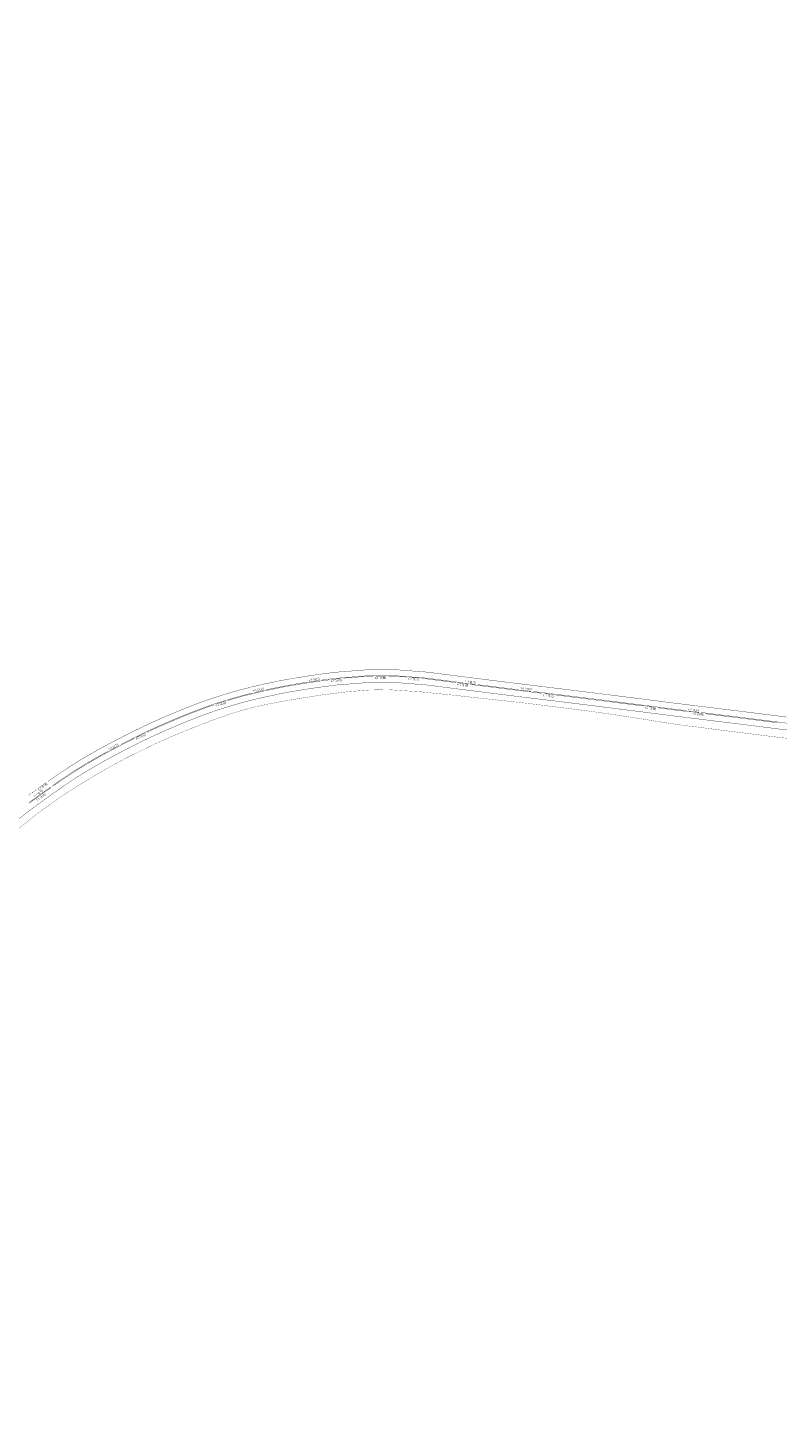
# Model space of a CAD drawing. Extents: x 117783 to 130571, y 447689 to 453929.
# Tile 16 of 22: x 125777 to 126138, y 451229 to 451902. Entities that reach past the tile are written whole.
import ezdxf

# ---------------------------------------------------------------- set-up
doc = ezdxf.new("R2010")
doc.units = 0
doc.header["$LTSCALE"] = 4
doc.header["$MEASUREMENT"] = 0
for name, pattern in [('030270', [0.75, 0.0675, -0.6825]), ('11', [0.5, 0.25, -0.25]), ('33', [1.5, 0.75, -0.75])]:
    doc.linetypes.add(name, pattern=pattern)
for name, color, linetype in [('TM-ASS-T_03-27_10', 7, '030270'), ('TM-L_1-1_15', 7, '11'), ('TM-L_3-3_15', 7, '33'), ('TM-L_C_15', 7, 'CONTINUOUS'), ('TM-SYMBOOL', 7, 'CONTINUOUS'), ('TM-T025TEKST', 7, 'CONTINUOUS')]:
    doc.layers.add(name, color=color, linetype=linetype)
doc.styles.add('ISO', font='ISO')

# ---------------------------------------------------------------- blocks, each defined once
blk = doc.blocks.new('dht')
at = {"layer": 'TM-SYMBOOL'}
blk.add_hatch(color=256, dxfattribs=at).paths.add_polyline_path([(0, 0), (0, 0.5), (0.47, 0.25)])

msp = doc.modelspace()

# ---------------------------------------------------------------- linework, layer by layer
at = {"layer": 'TM-ASS-T_03-27_10', "const_width": 0.1, "flags": 128}
msp.add_lwpolyline([(127565.86, 451748.71), (127565.05, 451748.3), (127533.46, 451734.07), (127525.96, 451730.83), (127509.88, 451724.49), (127498.12, 451720.25, 0.005461), (127472.46, 451711.3), (127452.72, 451704.53), (127444.02, 451701.64), (127435.28, 451698.85), (127418.78, 451694.14, 0.008232), (127409.88, 451691.4), (127388.13, 451683.88), (127374.49, 451679.28), (127359.98, 451674.46), (127352.47, 451672.1), (127328.8, 451665.26), (127316.91, 451661.98), (127303.91, 451658.54, -0.003491), (127278.77, 451652.45), (127234.41, 451642.82), (127223.02, 451640.31), (127200.06, 451634.97), (127186.74, 451631.06), (127169.71, 451624.17, 0.004913), (127140.48, 451610.14), (127123.64, 451603.61), (127109.52, 451599.44), (127095.57, 451596.31), (127079.68, 451593.36), (127075.5, 451592.54), (127061.88, 451590.04), (127038.88, 451586.89), (127033.27, 451586.03), (127029.31, 451585.19, -0.005654), (127019.05, 451582.67), (127013.2, 451581.4, -0.003341), (126987.71, 451576.57, 0.005886), (126979.39, 451575.22), (126967.07, 451573.42), (126950.78, 451571.44), (126929.39, 451569.18, 0.002525), (126909.78, 451567.41), (126898.54, 451566.27), (126876.8, 451564.26, 0.003076), (126858.28, 451562.74), (126824.91, 451559.79), (126813.68, 451558.68), (126801.1, 451557.22, 0.006413), (126786.57, 451554.8, -0.011064), (126780.04, 451553.93), (126771.3, 451553.27), (126767.78, 451552.89), (126764.24, 451552.66), (126758.32, 451552.45), (126750.38, 451552.53), (126743.61, 451552.42), (126740.87, 451552.3), (126735.71, 451551.87, -0.001405), (126689.14, 451547.63), (126684.39, 451547.29), (126668.41, 451547), (126652.13, 451547.89), (126643.49, 451548.8), (126626.44, 451550.98), (126611.11, 451552.78, 0.002066), (126579.05, 451556.88), (126564.04, 451558.65), (126558.49, 451559.24), (126537.53, 451560.9), (126521.09, 451561.72), (126514.84, 451561.91, 0.002111), (126467.09, 451562.39), (126457.39, 451562.58), (126447.76, 451562.59), (126431.67, 451562.38), (126423.05, 451562), (126410.13, 451561.22, 0.006133), (126401.33, 451560.52), (126394.56, 451559.75), (126376.9, 451557.44), (126364.95, 451555.65, 0.002338), (126343.71, 451551.92, -0.00366), (126329.28, 451549.21, -0.005197), (126314.06, 451546.63), (126302.57, 451545.09), (126289.22, 451544.31), (126276.21, 451544.4), (126269.57, 451544.73, -0.008745), (126260.9, 451545.65), (126231.83, 451549.25), (126226.57, 451549.99), (126223.63, 451550.29), (126215.65, 451550.93), (126215.59, 451550.9, 0.008647), (126206.97, 451551.1), (126203.19, 451551.22), (126197.09, 451551.7), (126181.96, 451553.47), (126171.07, 451555.44, 0.004216), (126156.17, 451558.49), (126152.58, 451559.07), (126148.97, 451559.55), (126132.01, 451561.59), (126112.38, 451564.05), (126098.51, 451565.87), (126094.35, 451566.35), (126088.8, 451567.1), (126083.37, 451567.91, 0.002678), (126059.76, 451571.64), (126045.72, 451573.61), (126017.62, 451577.16), (125980.46, 451581.25), (125965.56, 451582.76), (125950.01, 451583.81), (125940.87, 451583.6), (125930.93, 451582.82), (125918.25, 451581.25), (125905.9, 451579.29, 0.004829), (125892.9, 451576.96, 0.013292), (125884.22, 451574.99, 0.013292), (125875.65, 451572.56, 0.00678), (125865.18, 451568.94), (125853.33, 451564.27), (125850.53, 451563.13, 0.010182), (125838.26, 451557.77), (125835.76, 451556.59), (125824.85, 451551.23), (125817.15, 451547.14, 0.014132), (125794.61, 451533.52), (125792.54, 451532.1), (125785.48, 451527.1, 0.012098), (125779.91, 451522.93, 0.003668), (125767.59, 451512.88), (125763.84, 451509.7), (125752.07, 451499.47), (125746.92, 451495.11), (125728.5, 451478.5), (125720.89, 451471.7), (125695.03, 451448.29), (125689.2, 451442.93), (125686.36, 451440.16), (125676.67, 451429.96), (125675.76, 451428.94), (125671.91, 451425.21), (125666.93, 451420.53), (125665.28, 451419.06), (125660.03, 451414.69), (125655.31, 451410.93), (125649.27, 451406.31), (125645.01, 451402.89), (125641.05, 451399.43), (125627.83, 451387.26, -0.00768), (125613.31, 451374.62), (125605.9, 451368.46), (125601.66, 451365.08, -0.008868), (125592.99, 451358.53), (125583.58, 451351.85, -0.008689), (125573.43, 451345.06, -0.018038), (125556.95, 451335.11, -0.00908), (125543.27, 451327.65), (125521.38, 451316.53), (125505.69, 451308.43), (125455.84, 451283.14), (125451.74, 451280.93, 0.013303), (125444.28, 451276.39, 0.012318), (125433.47, 451268.97), (125432.03, 451267.82), (125428.78, 451265.03), (125421.08, 451258.58), (125404.57, 451242.28), (125403.7, 451240.99, 0.055363), (125401.7, 451236.8), (125399.96, 451228.87)], format="xyb", dxfattribs=at)
at = {"layer": 'TM-L_1-1_15', "const_width": 0.15, "flags": 128}
for points in [[(125917.21, 451588.25, 0.003159), (125912.27, 451587.54)], [(125927.59, 451589.19, 0.002914), (125925.44, 451588.95, 0.001792), (125922.62, 451588.61, 0.001792)], [(125949.06, 451590.22, 0.006729), (125944.06, 451590.2)], [(125965.15, 451589.35, 0.006729), (125960.17, 451589.77, 0.006729)], [(125890.49, 451583.5, 0.004308), (125885.62, 451582.37)], [(125988.68, 451586.41, -0.000174), (125983.72, 451587.04, -0.000174)], [(125992.25, 451586.31, -0.000174), (125987.29, 451586.94)], [(126018.89, 451583.01, -0.000174), (126013.93, 451583.62)], [(126030.07, 451581.31, 0.000429), (126025.11, 451581.91, 0.000429)], [(125871.99, 451578.27, 0.005079), (125867.23, 451576.74)], [(126078.91, 451575.18, 0.000482), (126073.95, 451575.81, 0.000482)], [(126099.61, 451572.94, 0.000367), (126094.64, 451573.55, 0.000367)], [(126101.75, 451572.32, 0.000367), (126096.79, 451572.94)], [(125833.4, 451562.93, 0.004412), (125828.9, 451560.74)], [(125820.76, 451556.96, 0.002213), (125816.34, 451554.63)], [(125787.95, 451537.05, 0.003738), (125779.73, 451531.15, 0.002261), (125777.41, 451529.44, 0.002258)], [(125788.15, 451536.77, 0.003738), (125779.94, 451530.87, 0.002261), (125777.62, 451529.15)], [(125785.83, 451539.1, 0.001839), (125781.76, 451536.2)]]:
    msp.add_lwpolyline(points, format="xyb", dxfattribs=at)
at = {"layer": 'TM-L_3-3_15', "const_width": 0.15, "flags": 128}
msp.add_lwpolyline([(127774.5, 451901.82), (127770.73, 451901.33), (127761.61, 451899.9), (127756.75, 451898.82), (127744.16, 451895.43), (127735.54, 451892.84), (127730.68, 451891.22), (127725.33, 451889.14), (127715.53, 451884.71), (127705.93, 451879.93), (127702.09, 451877.88), (127695.04, 451873.68), (127685.27, 451867.16, 0.020379), (127662.92, 451850.53), (127658.97, 451847.34, 0.002123), (127654.82, 451843.9, 0.008187), (127652.37, 451841.67, -0.002627), (127646.31, 451835.89, 0.000367), (127624.5, 451814.93), (127599.71, 451791.04, -0.008528), (127592.18, 451784.6, -0.005257), (127585.39, 451779.14, 0.000731), (127579.45, 451774.49), (127577.46, 451773.03, 0.000978), (127569.15, 451767.39, -0.008174), (127562.63, 451763.14, 0.001357), (127550.76, 451755.86, -0.004729), (127546.63, 451753.39, -0.009638), (127539.86, 451749.68, -0.004642), (127525.44, 451742.51, -0.005225), (127519, 451739.55, -0.021768), (127482, 451726.09), (127471.75, 451722.66, 0.004036), (127435.19, 451710.19, -0.000248), (127382.75, 451692.15, -0.001658), (127370.76, 451688.1, -0.004972), (127344.44, 451679.69, -0.008837), (127314.87, 451671.38, -0.01307), (127264.27, 451659.12, -0.000054), (127245.8, 451655.11, -0.000012), (127235.01, 451652.68, 0.006693), (127198.1, 451644.07, 0.021424), (127182.53, 451639.51, 0.009075), (127170.31, 451634.9, 0.010132), (127165.77, 451632.98, -0.005987), (127134.49, 451618.52, -0.036292), (127107.45, 451609.22, -0.00124), (127093.95, 451606.22, -0.007693), (127084.06, 451604.23, 0.000312), (127048.75, 451597.63), (127041.05, 451596.23, 0.002406), (127028.96, 451593.96, 0.005081), (127008.54, 451590, 0.002476), (126990.98, 451587.11, -0.006986), (126971, 451584.17, -0.001628), (126954.57, 451582.02, -0.012476), (126929.83, 451579.42), (126914.35, 451578.05, 0.001121), (126884.26, 451575.41, 0.000189), (126868.73, 451574, 0.000101), (126857.43, 451572.98, -0.000091), (126840.62, 451571.45, -0.000578), (126822.66, 451569.81, 0.002523), (126805.77, 451568.36, 0.000588), (126785.71, 451566.52, -0.000683), (126769.27, 451565.04, -0.000506), (126753.63, 451563.67, 0.001572), (126741.59, 451562.6, -0.000204), (126716.18, 451560.3, -0.005175), (126691, 451558.07, -0.012424), (126681.4, 451557.41, -0.033589), (126655.91, 451557.62, -0.017019), (126637.87, 451559.52, -0.007877), (126611.01, 451562.95, 0.00916), (126595.63, 451564.94, -0.001409), (126574.21, 451567.64, 0.00568), (126565.9, 451568.6, 0.00276), (126552.21, 451569.98, 0.015186), (126524.41, 451571.59, -0.003445), (126504.05, 451572.14, 0.002503), (126486.62, 451572.45, -0.001644), (126468.81, 451572.71, 0.001881), (126455.2, 451572.8, 0.015552), (126422.68, 451572.22, 0.005682), (126409.63, 451571.44, 0.001328), (126398.58, 451570.43, 0.008502), (126385.76, 451568.89, 0.012178), (126363.16, 451565.5, 0.001748), (126325.33, 451558.65, -0.076065), (126265.16, 451555.52, -0.004836), (126234.5, 451559.17, 0.000181), (126222.66, 451560.62, -0.000284), (126174.48, 451566.53), (126154.6, 451568.99, -0.000723), (126147.87, 451569.85, 0.000014), (126133.31, 451571.68, 0.000013), (126116.42, 451573.8, -0.002906), (126103.8, 451575.34, 0.001294), (126086.28, 451577.49, 0.002151), (126064.1, 451580.33, 0.00071), (126045.12, 451582.71, 0.001996), (126022, 451585.55, -0.001872), (125968.75, 451592.24, 0.057986), (125925.06, 451592.18, 0.013398), (125903.92, 451589.12, 0.010524), (125896.03, 451587.64, 0.014709), (125879.23, 451583.75, 0.019767), (125860.43, 451577.84, 0.013179), (125844.56, 451571.49, 0.017546), (125826.3, 451563.07, 0.007701), (125810.81, 451554.95, 0.026208), (125790.49, 451542.38, 0.001729), (125786.64, 451539.68, 0.001729)], format="xyb", dxfattribs=at)
at = {"layer": 'TM-L_3-3_15', "flags": 128}
msp.add_lwpolyline([(125633.1, 451397.32, 0.15, 0.15, 0), (125634.24, 451398.33, 0.15, 0.15, 0), (125658.46, 451420.15, 0.15, 0.15, 0.000019), (125672.91, 451433.19, 0.15, 0.15, 0), (125676.01, 451436, 0.15, 0.15, 0), (125687.97, 451446.98, 0.15, 0.15, 0), (125691.67, 451450.34, 0.15, 0.15, 0), (125698.39, 451456.4, 0.15, 0.15, 0), (125705.09, 451462.41, 0.15, 0.15, 0), (125709.91, 451466.73, 0.15, 0.15, 0), (125715.5, 451471.79, 0.15, 0.15, 0), (125721.97, 451477.68, 0.15, 0.15, 0), (125727.97, 451483.15, 0.15, 0.15, -0.001449), (125739.97, 451493.84, 0.15, 0.15, -0.000002), (125749.78, 451502.51, 0.15, 0.15, -0.008544), (125760.91, 451512.11, 0.15, 0.15, -0.004252), (125772.48, 451521.56, 0.15, 0.15, -0.009125), (125781.65, 451528.52, 0.15, 0.15, -0.005632), (125794, 451537.33, 0.15, 0.15, -0.026191), (125813.76, 451549.55, 0.15, 0.15, -0.007697), (125829.07, 451557.58, 0.15, 0.15, -0.017573), (125846.97, 451565.83, 0.15, 0.15, -0.013179), (125862.54, 451572.06, 0.15, 0.15, -0.019709), (125880.82, 451577.81, 0.15, 0.15, -0.014711), (125897.27, 451581.61, 0.15, 0.15, -0.010584), (125904.94, 451583.06, 0.15, 0.15, -0.013409), (125925.77, 451586.07, 0.15, 0.15, -0.057926), (125968.01, 451586.13, 0.15, 0.15, 0.00187), (126021.27, 451579.44, 0.15, 0.15, -0.001997), (126044.36, 451576.61, 0.15, 0.15, -0.000711), (126063.33, 451574.22, 0.15, 0.15, -0.002156), (126085.51, 451571.39, 0.15, 0.15, -0.001296), (126103.02, 451569.24, 0.15, 0.15, 0.002898), (126115.68, 451567.69, 0.15, 0.15, -0.000013), (126132.54, 451565.57, 0.15, 0.15, -0.000014), (126147.09, 451563.75, 0.15, 0.15, 0.000467), (126153.84, 451562.88, 0.15, 0.15, 0), (126173.73, 451560.43, 0.15, 0.15, 0.000284), (126221.91, 451554.52, 0.15, 0.15, -0.000181), (126233.73, 451553.07, 0.15, 0.15, 0.004838), (126264.52, 451549.4, 0.15, 0.15, 0.076019), (126326.51, 451552.61, 0.15, 0.15, -0.001745), (126364.22, 451559.44, 0.15, 0.15, -0.012193), (126386.56, 451562.8, 0.15, 0.15, -0.008509), (126399.18, 451564.31, 0.15, 0.15, -0.00122), (126410.07, 451565.31, 0.15, 0.15, -0.005682), (126422.98, 451566.08, 0.15, 0.15, -0.015568), (126455.15, 451566.65, 0.15, 0.15, -0.001866), (126468.7, 451566.56, 0.15, 0.15, 0.001644), (126486.55, 451566.3, 0.15, 0.15, -0.002498), (126503.87, 451566, 0.15, 0.15, 0.003435), (126524.27, 451565.44, 0.15, 0.15, -0.015163), (126551.65, 451563.86, 0.15, 0.15, -0.002757), (126565.26, 451562.49, 0.15, 0.15, -0.005681), (126573.43, 451561.54, 0.15, 0.15, 0.001412), (126594.91, 451558.83, 0.15, 0.15, -0.00919), (126610.12, 451556.86, 0.15, 0.15, 0.007856), (126637.1, 451553.42, 0.15, 0.15, 0.016928), (126655.46, 451551.49, 0.15, 0.15, 0.033513), (126681.71, 451551.27, 0.15, 0.15, 0.012306), (126691.53, 451551.94, 0.15, 0.15, 0.00516), (126716.76, 451554.18, 0.15, 0.15, 0.000204), (126742.15, 451556.48, 0.15, 0.15, -0.001601), (126754.16, 451557.54, 0.15, 0.15, 0.000506), (126769.81, 451558.91, 0.15, 0.15, 0.000684), (126786.27, 451560.39, 0.15, 0.15, -0.000588), (126806.32, 451562.24, 0.15, 0.15, -0.002527), (126823.18, 451563.68, 0.15, 0.15, 0.000578), (126841.18, 451565.33, 0.15, 0.15, 0.000118), (126857.97, 451566.85, 0.15, 0.15, -0.000096), (126869.27, 451567.88, 0.15, 0.15, 0.003003), (126884.82, 451569.33, 0.15, 0.15, -0.001121), (126914.88, 451571.97, 0.15, 0.15, 0), (126930.34, 451573.34, 0.15, 0.15, 0.012459), (126955.35, 451575.97, 0.15, 0.15, 0.001627), (126971.8, 451578.13, 0.15, 0.15, 0.006993), (126991.98, 451581.1, 0.15, 0.15, -0.002498), (127009.63, 451584, 0.15, 0.15, -0.00512), (127030.09, 451587.97, 0.15, 0.15, -0.002411), (127042.15, 451590.23, 0.15, 0.15, 0), (127049.86, 451591.63, 0.15, 0.15, -0.000312), (127085.17, 451598.23, 0.15, 0.15, 0.007696), (127095.26, 451600.26, 0.15, 0.15, 0.001396), (127108.9, 451603.3, 0.15, 0.15, 0.036572), (127136.94, 451612.93, 0.15, 0.15, 0.005983), (127168.33, 451627.44, 0.15, 0.15, -0.009971), (127172.57, 451629.23, 0.15, 0.15, -0.009043), (127184.54, 451633.75, 0.15, 0.15, -0.021363), (127199.56, 451638.15, 0.15, 0.15, -0.006696), (127236.34, 451646.73, 0.15, 0.15, 0.000012), (127247.12, 451649.16, 0.15, 0.15, 0.000054), (127265.56, 451653.16, 0.15, 0.15, 0.013062), (127316.44, 451665.48, 0.15, 0.15, 0.008837), (127346.22, 451673.86, 0.15, 0.15, 0.004978), (127372.69, 451682.31, 0.15, 0.15, 0.00166), (127384.72, 451686.38, 0.15, 0.15, 0.000248), (127437.19, 451704.42, 0.15, 0.15, -0.004038), (127473.68, 451716.87, 0.15, 0.15, 0), (127483.89, 451720.29, 0.15, 0.15, 0.021892), (127521.49, 451733.98, 0.15, 0.15, 0.005248), (127528.07, 451737.01, 0.15, 0.15, 0.00466), (127542.65, 451744.26, 0.15, 0.15, 0.009719), (127549.69, 451748.11, 0.15, 0.15, 0.004811), (127554.04, 451750.72, 0, 0, 0)], format="xyseb", dxfattribs=at)
at = {"layer": 'TM-L_C_15', "const_width": 0.15}
for points in [[(125921.63, 451588.49, 0.010979), (125904.46, 451585.92, 0.010555), (125896.68, 451584.45, 0.01471), (125880.07, 451580.61, 0.007533), (125872.95, 451578.56, 0.007533)], [(125986.3, 451587.07, -0.000629), (125968.4, 451589.36, 0.057958), (125925.39, 451589.3, 0.004578), (125918.2, 451588.39, 0.004578)], [(125943.06, 451590.18, 0.019527), (125928.58, 451589.3, 0.019527)], [(125959.17, 451589.84, 0.012271), (125950.06, 451590.2)], [(125982.72, 451587.17, -0.000505), (125968.36, 451589.01, 0.002995), (125966.15, 451589.25, 0.002995)], [(125884.64, 451582.13, 0.004143), (125879.98, 451580.95, 0.01974), (125861.43, 451575.11, 0.013179), (125845.69, 451568.82, 0.017559), (125827.61, 451560.48, 0.002965), (125821.65, 451557.43, 0.002965)], [(125911.28, 451587.38, 0.004402), (125904.4, 451586.26, 0.010552), (125896.61, 451584.8, 0.004535), (125891.46, 451583.72, 0.004535)], [(126024.11, 451582.02, 0.000216), (126021.62, 451582.32, -0.001122), (125989.67, 451586.29, -0.001122)], [(126012.94, 451583.74, -0.000692), (125993.24, 451586.19, -0.000692)], [(126093.65, 451573.68, 0.000572), (126085.91, 451574.61, 0.002153), (126063.74, 451577.45, 0.00071), (126044.76, 451579.83, 0.001997), (126021.66, 451582.67, -0.000062), (126019.89, 451582.89, -0.000062)], [(126072.96, 451575.94, 0.000899), (126063.69, 451577.1, 0.00071), (126044.72, 451579.48, 0.00118), (126031.06, 451581.18, 0.00118)], [(125866.28, 451576.43, 0.005091), (125861.55, 451574.79, 0.013179), (125845.83, 451568.5, 0.01114), (125834.3, 451563.36, 0.01114)], [(126095.79, 451573.06, 0.000734), (126085.87, 451574.27, 0.00058), (126079.9, 451575.05, 0.00058)], [(126239.03, 451555.67, -0.000771), (126234.14, 451556.29, 0.000181), (126222.31, 451557.75, -0.000284), (126174.12, 451563.65), (126154.24, 451566.11, -0.001283), (126147.5, 451566.97, 0.000014), (126132.95, 451568.8, 0.000013), (126116.07, 451570.92, -0.002902), (126103.43, 451572.47, 0.000209), (126100.6, 451572.82, 0.000209)], [(126137.19, 451567.91, 0.000004), (126132.9, 451568.45, 0.000013), (126116.03, 451570.57, -0.002901), (126103.39, 451572.12, 0.000048), (126102.74, 451572.2, 0.000048)], [(125815.46, 451554.16, 0.001635), (125812.2, 451552.4, 0.0262), (125792.15, 451540, 0.001525), (125788.77, 451537.63, 0.001525)], [(125828.01, 451560.29, 0.000242), (125827.77, 451560.17, 0.007699), (125812.37, 451552.09, 0.026199), (125792.35, 451539.71, 0.001525), (125788.97, 451537.34, 0.001525)]]:
    msp.add_lwpolyline(points, format="xyb", dxfattribs=at)

# ---------------------------------------------------------------- block references
at = {"layer": 'TM-SYMBOOL', "rotation": 126.1853826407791}
for p in [(125778.57, 451533.78), (125779.38, 451534.37), (125780.18, 451534.96), (125780.99, 451535.55), (125777.76, 451533.19)]:
    msp.add_blockref('dht', p, dxfattribs=at)

# ---------------------------------------------------------------- texts
at = {"layer": 'TM-T025TEKST', "style": 'ISO'}
for rotation, p in [(8.31873, (125911.91, 451587.93)), (6.52294, (125922.52, 451587.29)), (0.23166, (125943.76, 451588.94)), (355.22053, (125959.79, 451588.58)), (352.90681, (125987.08, 451587.38)), (13.03243, (125885.26, 451582.72)), (352.90681, (125983.28, 451585.82)), (352.90681, (126013.72, 451584.1)), (352.78892, (126024.68, 451580.67)), (17.71561, (125867.35, 451575.45)), (352.78892, (126073.52, 451574.62)), (352.93182, (126094.39, 451574.02)), (352.93182, (126096.36, 451571.76)), (25.92151, (125829.19, 451559.49)), (27.73945, (125815.98, 451554.82)), (35.36402, (125780.07, 451532.05)), (35.36402, (125782.24, 451535.07)), (35.36402, (125781.42, 451530.18))]:
    msp.add_text('1-1 (0,15)', height=0.9, rotation=rotation, dxfattribs=at).set_placement(p)

doc.saveas('drawing.dxf')
